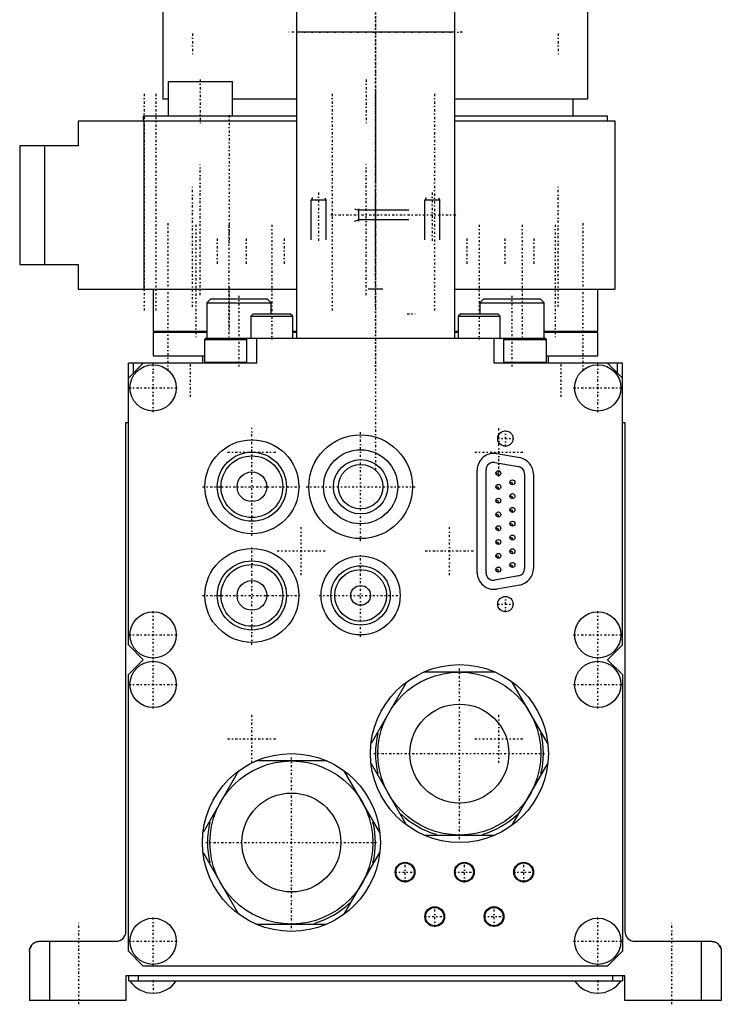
# Model space of a CAD drawing. Extents: x -72 to 70, y -1 to 596.
# Tile 1 of 2: x -72 to 70, y -1 to 199. Entities that reach past the tile are written whole.
import ezdxf

# ---------------------------------------------------------------- set-up
doc = ezdxf.new("R2010")
doc.units = 0
doc.linetypes.add('CENTER', pattern=[1.5, 0.45, -0.5, 0.05, -0.5])
for name, color, linetype in [('AM_0', 7, 'CONTINUOUS'), ('AM_10', 7, 'CONTINUOUS'), ('AM_7', 7, 'CENTER')]:
    doc.layers.add(name, color=color, linetype=linetype)

msp = doc.modelspace()

# ---------------------------------------------------------------- linework, layer by layer
at = {"layer": 'AM_0', "color": 7, "linetype": 'CONTINUOUS'}
for p, q in [((-16, 394.2), (-16, 134)), ((16, 394.2), (16, 134)), ((-43, 201.5), (-43, 182.5)), ((43, 182.5), (43, 201.5)), ((16, 196), (-16, 196)), ((-41.96, 186), (-41.96, 179)), ((-41.96, 186), (-28.96, 186)), ((-28.96, 179), (-28.96, 186)), ((-43, 182.5), (-41.96, 182.5)), ((-28.96, 182.5), (-16.02, 182.5)), ((16.02, 182.5), (43, 182.5)), ((40, 179), (40, 182.5)), ((-60.19, 178), (-60.19, 173)), ((-16.01, 178), (-60.19, 178)), ((-47, 179), (-47, 178)), ((-16.02, 179), (-47, 179)), ((-46.84, 144), (-46.84, 178)), ((48.5, 178), (16.01, 178)), ((47, 179), (16.02, 179)), ((47, 178), (47, 179)), ((48.5, 144), (48.5, 178)), ((-72, 173), (-72, 149)), ((-60.19, 173), (-72, 173)), ((-66.88, 149), (-66.88, 173)), ((-72, 149), (-60.19, 149)), ((-60.19, 149), (-60.19, 144)), ((-60.19, 144), (-16.01, 144)), ((-45, 144), (-45, 135.5)), ((1.5, 144), (-1.5, 144)), ((16.01, 144), (48.5, 144)), ((45, 135.5), (45, 144)), ((-33.32, 142), (-34.12, 141.2)), ((-33.32, 142), (-21.92, 142)), ((-21.12, 141.2), (-21.92, 142)), ((21.92, 142), (21.12, 141.2)), ((21.92, 142), (33.32, 142)), ((34.12, 141.2), (33.32, 142)), ((-34.12, 141.2), (-34.12, 134.1)), ((-34.12, 141.2), (-21.12, 141.2)), ((-21.12, 139), (-21.12, 141.2)), ((21.12, 141.2), (21.12, 139)), ((21.12, 141.2), (34.12, 141.2)), ((34.12, 134.1), (34.12, 141.2)), ((-24.75, 139), (-25.25, 138.5)), ((-25.25, 138.5), (-25.25, 134.1)), ((-25.25, 138.5), (-16.75, 138.5)), ((-24.75, 139), (-17.25, 139)), ((-16.75, 138.5), (-17.25, 139)), ((-16.75, 134.1), (-16.75, 138.5)), ((17.25, 139), (16.75, 138.5)), ((16.75, 138.5), (16.75, 134.1)), ((16.75, 138.5), (25.25, 138.5)), ((17.25, 139), (24.75, 139)), ((25.25, 138.5), (24.75, 139)), ((25.25, 134.1), (25.25, 138.5)), ((-45, 135.5), (-34.12, 135.5)), ((-45, 135.3), (-45, 130.5)), ((-45, 135.3), (-34.12, 135.3)), ((-40.98, 135.5), (-40.98, 135.3)), ((-35.87, 135.3), (-35.87, 135.5)), ((-35.13, 135.5), (-35.13, 135.3)), ((-34.42, 134), (-34.62, 133.8)), ((-34.62, 133.8), (-34.62, 129.2)), ((-34.62, 133.8), (-26, 133.8)), ((34.42, 134), (-34.42, 134)), ((-34.12, 134.1), (-34.02, 134)), ((-34.12, 134.1), (-16.75, 134.1)), ((-26, 129), (-26, 134)), ((-24, 129), (-24, 134)), ((-16.76, 135.5), (-16.02, 135.5)), ((-16.76, 135.3), (-16.02, 135.3)), ((16.02, 135.5), (16.76, 135.5)), ((16.02, 135.3), (16.76, 135.3)), ((16.75, 134.1), (34.12, 134.1)), ((24, 129), (24, 134)), ((26, 129), (26, 134)), ((26, 133.8), (34.62, 133.8)), ((34.02, 134), (34.12, 134.1)), ((34.12, 135.5), (45, 135.5)), ((34.12, 135.3), (45, 135.3)), ((34.62, 133.8), (34.42, 134)), ((34.62, 129.2), (34.62, 133.8)), ((35.13, 135.3), (35.13, 135.5)), ((35.87, 135.5), (35.87, 135.3)), ((40.98, 135.3), (40.98, 135.5)), ((45, 130.5), (45, 135.3)), ((-45, 130.5), (-34.63, 130.5)), ((-35, 130.5), (-35, 129)), ((34.63, 130.5), (45, 130.5)), ((35, 129), (35, 130.5)), ((-50, 72), (-50, 129)), ((-50, 126), (-47, 129)), ((-24, 129), (-50, 129)), ((-49, 127), (-49, 129)), ((-34.62, 129.2), (-34.42, 129)), ((-34.62, 129.2), (-26, 129.2)), ((50, 129), (24, 129)), ((26, 129.2), (34.62, 129.2)), ((34.42, 129), (34.62, 129.2)), ((47, 129), (50, 126)), ((49, 127), (49, 129)), ((50, 72), (50, 129)), ((-50.5, 14), (-50.5, 117)), ((-50.5, 117), (-50, 117)), ((50, 117), (50.5, 117)), ((50.5, 117), (50.5, 14)), ((24.59, 110.7), (29.19, 109.89)), ((24.16, 108.91), (28.96, 108.08)), ((20.6, 86.65), (20.6, 107.35)), ((22.4, 86.56), (22.4, 107.43)), ((30.2, 106.6), (30.2, 87.43)), ((32, 106.54), (32, 87.46)), ((28.97, 85.95), (24.17, 85.08)), ((29.19, 84.11), (24.59, 83.3)), ((-47, 69), (-50, 72)), ((50, 72), (47, 69)), ((-50, 66), (-47, 69)), ((47, 69), (50, 66)), ((-50, 10), (-50, 66)), ((24.19, 66.5), (9.81, 66.5)), ((50, 66), (50, 10)), ((6.31, 64.48), (-0.89, 52.02)), ((34.89, 52.02), (27.69, 64.48)), ((-9.81, 48.5), (-24.19, 48.5)), ((-0.89, 47.98), (6.31, 35.52)), ((27.69, 35.52), (34.89, 47.98)), ((-27.69, 46.48), (-34.89, 34.02)), ((0.89, 34.02), (-6.31, 46.48)), ((9.81, 33.5), (24.19, 33.5)), ((-34.89, 29.98), (-27.69, 17.52)), ((-6.31, 17.52), (0.89, 29.98)), ((-24.19, 15.5), (-9.81, 15.5)), ((-68, 12), (-52.5, 12)), ((-66, 12), (-66, 0)), ((52.5, 12), (68, 12)), ((66, 0), (66, 12)), ((-70, 10), (-70, 0)), ((-47, 7), (-50, 10)), ((50, 10), (47, 7)), ((70, 10), (70, 0)), ((47, 7), (-47, 7)), ((50.5, 5), (-50.5, 5)), ((-50.5, 5), (-50.5, 0)), ((-50, 5), (-50, 4)), ((-50, 4), (50, 4)), ((-48, 5), (-48, 4)), ((48, 5), (48, 4)), ((50, 5), (50, 4)), ((50.5, 0), (50.5, 5)), ((-50.5, 0), (-70, 0)), ((70, 0), (50.5, 0))]:
    msp.add_line(p, q, dxfattribs=at)
for points in [[(-70, 10, 0), (-70, 10.07, 0), (-69.99, 10.23, 0), (-69.96, 10.38, 0), (-69.95, 10.45, 0), (-69.93, 10.53, 0), (-69.88, 10.68, 0), (-69.82, 10.83, 0), (-69.75, 10.97, 0), (-69.66, 11.12, 0), (-69.56, 11.25, 0), (-69.51, 11.32, 0), (-69.45, 11.38, 0), (-69.32, 11.5, 0), (-69.18, 11.61, 0), (-69.03, 11.71, 0), (-68.87, 11.8, 0), (-68.7, 11.87, 0), (-68.61, 11.91, 0), (-68.51, 11.93, 0), (-68.32, 11.97, 0), (-68.2, 11.99, 0), (-68.16, 11.99, 0), (-68.13, 12, 0), (-68.11, 12, 0), (-68.09, 12, 0), (-68.05, 12, 0), (-68.02, 12, 0), (-68, 12, 0)], [(68, 12, 0), (68.02, 12, 0), (68.05, 12, 0), (68.09, 12, 0), (68.11, 12, 0), (68.13, 12, 0), (68.16, 11.99, 0), (68.2, 11.99, 0), (68.32, 11.97, 0), (68.51, 11.93, 0), (68.61, 11.91, 0), (68.7, 11.87, 0), (68.87, 11.8, 0), (69.03, 11.71, 0), (69.18, 11.61, 0), (69.32, 11.5, 0), (69.45, 11.38, 0), (69.51, 11.32, 0), (69.56, 11.25, 0), (69.66, 11.12, 0), (69.75, 10.97, 0), (69.82, 10.83, 0), (69.88, 10.68, 0), (69.93, 10.53, 0), (69.95, 10.45, 0), (69.96, 10.38, 0), (69.99, 10.23, 0), (70, 10.07, 0), (70, 10, 0)], [(68, 12, 0), (68.04, 12, 0), (68.11, 12, 0), (68.19, 11.99, 0), (68.23, 11.99, 0), (68.27, 11.98, 0), (68.34, 11.97, 0), (68.42, 11.96, 0), (68.5, 11.94, 0), (68.58, 11.92, 0), (68.65, 11.89, 0), (68.69, 11.88, 0), (68.73, 11.86, 0), (68.8, 11.83, 0), (68.88, 11.8, 0), (68.95, 11.76, 0), (69.02, 11.72, 0), (69.09, 11.68, 0), (69.13, 11.65, 0), (69.16, 11.63, 0), (69.2, 11.6, 0), (69.21, 11.59, 0), (69.22, 11.58, 0), (69.23, 11.58, 0), (69.23, 11.58, 0), (69.24, 11.57, 0), (69.25, 11.56, 0), (69.26, 11.55, 0), (69.28, 11.54, 0), (69.29, 11.53, 0), (69.29, 11.53, 0), (69.3, 11.52, 0), (69.31, 11.51, 0), (69.32, 11.5, 0), (69.32, 11.5, 0)], [(-70, 10, 0), (-70, 10, 0), (-70, 10, 0), (-70, 10, 0), (-70, 10, 0), (-70, 10, 0), (-70, 10, 0), (-70, 10, 0), (-70, 10, 0), (-70, 10, 0), (-70, 10, 0), (-70, 10, 0), (-70, 10, 0), (-70, 10.01, 0), (-70, 10.01, 0), (-70, 10.01, 0), (-70, 10.01, 0), (-70, 10.01, 0), (-70, 10.01, 0), (-70, 10.01, 0), (-70, 10.01, 0), (-70, 10.02, 0), (-70, 10.02, 0), (-70, 10.02, 0), (-70, 10.02, 0), (-70, 10.02, 0), (-70, 10.02, 0), (-70, 10.02, 0), (-70, 10.03, 0), (-70, 10.03, 0), (-70, 10.03, 0), (-70, 10.03, 0), (-70, 10.04, 0), (-70, 10.04, 0), (-70, 10.04, 0), (-70, 10.04, 0), (-70, 10.05, 0), (-70, 10.05, 0), (-70, 10.05, 0), (-70, 10.06, 0), (-70, 10.06, 0), (-70, 10.06, 0), (-70, 10.06, 0), (-70, 10.07, 0), (-70, 10.07, 0), (-70, 10.07, 0), (-70, 10.08, 0), (-70, 10.08, 0), (-70, 10.08, 0), (-70, 10.09, 0), (-70, 10.09, 0), (-70, 10.09, 0), (-70, 10.1, 0), (-70, 10.1, 0), (-70, 10.11, 0), (-70, 10.11, 0), (-70, 10.11, 0), (-70, 10.12, 0), (-70, 10.12, 0), (-70, 10.13, 0), (-70, 10.13, 0), (-70, 10.13, 0), (-70, 10.14, 0), (-70, 10.14, 0), (-69.99, 10.15, 0), (-69.99, 10.15, 0), (-69.99, 10.15, 0), (-69.99, 10.16, 0), (-69.99, 10.16, 0), (-69.99, 10.16, 0), (-69.99, 10.17, 0), (-69.99, 10.17, 0), (-69.99, 10.18, 0), (-69.99, 10.18, 0), (-69.99, 10.19, 0), (-69.99, 10.19, 0), (-69.99, 10.2, 0), (-69.99, 10.2, 0), (-69.99, 10.21, 0), (-69.99, 10.21, 0), (-69.99, 10.22, 0), (-69.99, 10.22, 0), (-69.99, 10.23, 0), (-69.99, 10.23, 0), (-69.99, 10.24, 0), (-69.99, 10.24, 0), (-69.98, 10.25, 0), (-69.98, 10.25, 0), (-69.98, 10.26, 0), (-69.98, 10.27, 0), (-69.98, 10.27, 0), (-69.98, 10.27, 0), (-69.98, 10.28, 0), (-69.98, 10.29, 0), (-69.98, 10.29, 0), (-69.98, 10.3, 0), (-69.98, 10.31, 0), (-69.98, 10.31, 0), (-69.98, 10.31, 0), (-69.97, 10.32, 0), (-69.97, 10.33, 0), (-69.97, 10.34, 0), (-69.97, 10.34, 0), (-69.97, 10.35, 0), (-69.97, 10.35, 0), (-69.97, 10.36, 0), (-69.97, 10.36, 0), (-69.97, 10.37, 0), (-69.96, 10.37, 0), (-69.96, 10.38, 0), (-69.96, 10.38, 0), (-69.96, 10.39, 0), (-69.96, 10.4, 0), (-69.96, 10.4, 0), (-69.96, 10.41, 0), (-69.96, 10.41, 0), (-69.96, 10.42, 0), (-69.95, 10.43, 0), (-69.95, 10.43, 0), (-69.95, 10.44, 0), (-69.95, 10.44, 0), (-69.95, 10.45, 0), (-69.95, 10.46, 0), (-69.95, 10.46, 0), (-69.94, 10.47, 0), (-69.94, 10.48, 0), (-69.94, 10.48, 0), (-69.94, 10.48, 0), (-69.94, 10.49, 0), (-69.94, 10.5, 0), (-69.94, 10.5, 0)], [(-69.95, 10.44, 0), (-69.95, 10.45, 0), (-69.94, 10.47, 0), (-69.94, 10.49, 0), (-69.94, 10.5, 0)], [(-69.32, 11.5, 0), (-69.31, 11.51, 0), (-69.29, 11.53, 0), (-69.27, 11.55, 0), (-69.26, 11.56, 0), (-69.25, 11.56, 0), (-69.22, 11.58, 0), (-69.2, 11.6, 0), (-69.18, 11.62, 0), (-69.16, 11.63, 0), (-69.13, 11.65, 0), (-69.12, 11.66, 0), (-69.11, 11.66, 0), (-69.09, 11.68, 0), (-69.06, 11.7, 0), (-69.04, 11.71, 0), (-69.01, 11.72, 0), (-68.99, 11.74, 0), (-68.98, 11.75, 0), (-68.96, 11.75, 0), (-68.94, 11.77, 0), (-68.91, 11.78, 0), (-68.9, 11.79, 0)], [(69.94, 10.5, 0), (69.94, 10.49, 0), (69.94, 10.47, 0), (69.95, 10.45, 0), (69.95, 10.44, 0)]]:
    msp.add_polyline3d(points, dxfattribs=at)
for centre, radius in [((-45, 124), 4.68), ((45, 124), 4.68), ((-3, 104), 10.5), ((26.3, 113.75), 1.55), ((-25, 104), 9.5), ((-25, 104), 7), ((-25, 104), 6.25), ((-3, 104), 7.5), ((-3, 104), 5.5), ((-3, 104), 4.5), ((-25, 104), 3), ((24.88, 106.76), 0.5), ((24.88, 103.97), 0.5), ((27.72, 104.89), 0.5), ((24.88, 101.18), 0.5), ((27.72, 102.1), 0.5), ((27.72, 99.31), 0.5), ((24.88, 98.39), 0.5), ((24.88, 95.6), 0.5), ((27.72, 96.52), 0.5), ((27.72, 93.73), 0.5), ((24.88, 92.81), 0.5), ((-25, 82), 9.5), ((-3, 82), 8), ((24.88, 90.02), 0.5), ((27.72, 90.94), 0.5), ((-25, 82), 7), ((-25, 82), 6.25), ((-3, 82), 6), ((24.88, 87.23), 0.5), ((27.72, 88.15), 0.5), ((-3, 82), 5.25), ((-25, 82), 3), ((-3, 82), 2), ((26.3, 80.25), 1.55), ((-45, 74), 4.68), ((45, 74), 4.68), ((-45, 64), 4.68), ((17, 50), 18), ((45, 64), 4.68), ((17, 50), 16.5), ((17, 50), 10.01), ((-17, 32), 18), ((-17, 32), 16.5), ((-17, 32), 10.01), ((6, 26), 2), ((18, 26), 2), ((30, 26), 2), ((6, 26), 1.85), ((18, 26), 1.85), ((30, 26), 1.85), ((12, 17), 2), ((12, 17), 1.85), ((24, 17), 2), ((24, 17), 1.85), ((-45, 12), 4.68), ((45, 12), 4.68)]:
    msp.add_circle(centre, radius, dxfattribs=at)
for centre, radius, start, end in [((-25.15, 134.1), 0.1, 180, 270), ((-16.85, 134.1), 0.1, 270, 0), ((16.85, 134.1), 0.1, 180, 270), ((25.15, 134.1), 0.1, 270, 0), ((24, 107.35), 3.4, 80.0008, 180), ((28.6, 106.54), 3.4, 0, 80.0008), ((23.9, 107.43), 1.5, 80.1896, 180), ((28.7, 106.6), 1.5, 0, 80.1896), ((24, 86.65), 3.4, 180, 279.9992), ((23.9, 86.56), 1.5, 180, 280.2733), ((28.7, 87.43), 1.5, 280.2733, 0), ((28.6, 87.46), 3.4, 279.9992, 0), ((17, 50), 17, 166.0694, 193.9306), ((17, 50), 17, 346.0694, 13.9306), ((-17, 32), 17, 166.0694, 193.9306), ((-17, 32), 17, 346.0694, 13.9306), ((17, 50), 17, 226.0694, 253.9306), ((17, 50), 17, 286.0694, 313.9306), ((-17, 32), 17, 286.0694, 313.9306), ((-52.5, 14), 2, 270, 0), ((52.5, 14), 2, 180, 270), ((-68, 10), 2, 131.4096, 165.5225), ((68, 10), 2, 14.4775, 48.5904), ((-45, 7.17), 5.67, 213.9924, 326.0076), ((45, 7.17), 5.67, 213.9924, 326.0076)]:
    msp.add_arc(centre, radius, start, end, dxfattribs=at)
at = {"layer": 'AM_10', "color": 7, "linetype": 'CONTINUOUS'}
for p, q in [((-12.73, 162.47), (-13, 162)), ((-10, 162), (-13, 162)), ((-13, 154), (-13, 162)), ((-10.27, 162.47), (-10, 162)), ((-10, 154), (-10, 162)), ((10.27, 162.47), (10, 162)), ((13, 162), (10, 162)), ((10, 154), (10, 162)), ((12.73, 162.47), (13, 162)), ((13, 154), (13, 162)), ((-4.25, 160.25), (-3.4, 159.97)), ((-3.4, 160.25), (-3.4, 157.75)), ((6.75, 159.97), (-3.4, 159.97)), ((-4.25, 157.75), (-3.4, 158.03)), ((6.75, 158.03), (-3.4, 158.03))]:
    msp.add_line(p, q, dxfattribs=at)
at = {"layer": 'AM_7', "color": 4, "linetype": 'CENTER'}
for p, q in [((0, 470.5), (0, 107.5)), ((0, 454.2), (0, 146)), ((0, 199.1), (0, 127.42)), ((-37, 195.7), (-37, 191.3)), ((17.6, 196), (-17.6, 196)), ((37, 195.7), (37, 191.3)), ((-35.46, 186.4), (-35.46, 177.6)), ((-1.85, 186.4), (-1.85, 177.6)), ((-46.82, 183.5), (-46.82, 139.5)), ((-44.45, 183.5), (-44.45, 139.5)), ((-8.77, 183.5), (-8.77, 139.5)), ((0, 184.04), (0, 165.4)), ((11.92, 183.5), (11.92, 139.5)), ((-29.58, 179.2), (-29.58, 152.8)), ((-35.46, 142.8), (-35.46, 169.2)), ((-1.85, 142.8), (-1.85, 169.2)), ((-37, 140.38), (-37, 165.12)), ((-11.5, 163.53), (-11.5, 153.55)), ((0, 140.38), (0, 165.12)), ((11.5, 163.53), (11.5, 153.55)), ((37, 140.38), (37, 165.12)), ((-9, 159), (16.75, 159)), ((-42, 157.35), (-42, 127.65)), ((-36.37, 157.03), (-36.37, 134.26)), ((-29.7, 157.03), (-29.7, 134.26)), ((-21, 157.03), (-21, 133.75)), ((21, 157.03), (21, 133.75)), ((29.7, 157.03), (29.7, 134.26)), ((36.37, 157.03), (36.37, 134.26)), ((42, 157.35), (42, 127.65)), ((-32.04, 154.24), (-32.04, 148.96)), ((-26.16, 154.24), (-26.16, 148.96)), ((-18.5, 154.24), (-18.5, 148.96)), ((18.5, 154.24), (18.5, 148.96)), ((26.16, 154.24), (26.16, 148.96)), ((32.04, 154.24), (32.04, 148.96)), ((-29.58, 144.4), (-29.58, 135.6)), ((-27.62, 142.65), (-27.62, 128.35)), ((27.62, 142.65), (27.62, 128.35)), ((6.42, 139), (8.07, 139)), ((-45, 119.09), (-45, 128.91)), ((-37.5, 128.8), (-37.5, 122.2)), ((37.5, 128.8), (37.5, 122.2)), ((45, 119.09), (45, 128.91)), ((-49.91, 124), (-40.09, 124)), ((40.09, 124), (49.91, 124)), ((-25, 94.03), (-25, 115.91)), ((25, 106.09), (25, 115.91)), ((-3, 92.97), (-3, 115.03)), ((24.67, 113.75), (27.93, 113.75)), ((26.3, 112.12), (26.3, 115.38)), ((-29.91, 111), (-20.09, 111)), ((20.09, 111), (29.91, 111)), ((24.36, 106.76), (25.41, 106.76)), ((24.88, 106.23), (24.88, 107.28)), ((-34.98, 104), (-15.03, 104)), ((-14.03, 104), (8.03, 104)), ((24.36, 103.97), (25.41, 103.97)), ((24.88, 103.44), (24.88, 104.5)), ((27.2, 104.89), (28.25, 104.89)), ((27.72, 104.36), (27.72, 105.42)), ((24.88, 100.66), (24.88, 101.7)), ((27.2, 102.1), (28.25, 102.1)), ((27.72, 101.58), (27.72, 102.62)), ((24.36, 101.18), (25.41, 101.18)), ((27.72, 98.78), (27.72, 99.84)), ((24.36, 98.39), (25.41, 98.39)), ((24.88, 97.86), (24.88, 98.92)), ((27.2, 99.31), (28.25, 99.31)), ((-15, 86.09), (-15, 95.91)), ((15, 86.09), (15, 95.91)), ((24.88, 95.08), (24.88, 96.13)), ((27.2, 96.52), (28.25, 96.52)), ((27.72, 95.99), (27.72, 97.05)), ((24.36, 95.6), (25.41, 95.6)), ((27.2, 93.73), (28.25, 93.73)), ((27.72, 93.2), (27.72, 94.26)), ((-25, 72.03), (-25, 91.97)), ((24.36, 92.81), (25.41, 92.81)), ((24.88, 92.28), (24.88, 93.34)), ((-19.91, 91), (-10.09, 91)), ((-3, 73.6), (-3, 90.4)), ((10.09, 91), (19.91, 91)), ((24.36, 90.02), (25.41, 90.02)), ((24.88, 89.5), (24.88, 90.55)), ((27.2, 90.94), (28.25, 90.94)), ((27.72, 90.41), (27.72, 91.47)), ((24.88, 86.7), (24.88, 87.76)), ((27.2, 88.15), (28.25, 88.15)), ((27.72, 87.62), (27.72, 88.68)), ((24.36, 87.23), (25.41, 87.23)), ((-34.98, 82), (-15.03, 82)), ((-11.4, 82), (5.4, 82)), ((26.3, 78.62), (26.3, 81.88)), ((24.67, 80.25), (27.93, 80.25)), ((-45, 69.09), (-45, 78.91)), ((45, 69.09), (45, 78.91)), ((-49.91, 74), (-40.09, 74)), ((40.09, 74), (49.91, 74)), ((-45, 59.09), (-45, 68.91)), ((45, 59.09), (45, 68.91)), ((17, 32.67), (17, 67.33)), ((-49.91, 64), (-40.09, 64)), ((40.09, 64), (49.91, 64)), ((-25, 48.09), (-25, 57.91)), ((25, 48.09), (25, 57.91)), ((-29.91, 53), (-20.09, 53)), ((20.09, 53), (29.91, 53)), ((-0.32, 50), (34.33, 50)), ((-17, 14.68), (-17, 49.33)), ((-34.33, 32), (0.33, 32)), ((6, 23.9), (6, 28.1)), ((18, 23.9), (18, 28.1)), ((30, 23.9), (30, 28.1)), ((3.9, 26), (8.1, 26)), ((15.9, 26), (20.1, 26)), ((27.9, 26), (32.1, 26)), ((12, 14.9), (12, 19.1)), ((24, 14.9), (24, 19.1)), ((-45, 7.09), (-45, 16.91)), ((9.9, 17), (14.1, 17)), ((21.9, 17), (26.1, 17)), ((45, 7.09), (45, 16.91)), ((-60, -0.75), (-60, 15.75)), ((60, -0.75), (60, 15.75)), ((-49.91, 12), (-40.09, 12)), ((40.09, 12), (49.91, 12)), ((-45, 4.12), (-45, 1.38)), ((45, 4.12), (45, 1.38))]:
    msp.add_line(p, q, dxfattribs=at)

doc.saveas('drawing.dxf')
